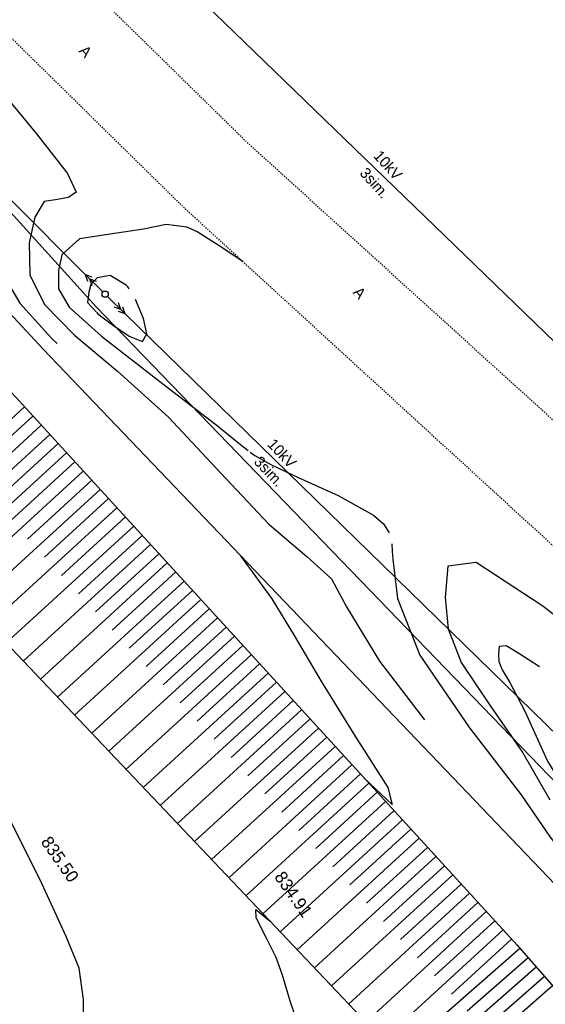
# Model space of a CAD drawing. Header units: millimetres. Extents: x 405709 to 406552, y 4254722 to 4255885.
# Tile 14 of 48: x 406401 to 406443, y 4254871 to 4254950. Entities that reach past the tile are written whole.
import ezdxf

# ---------------------------------------------------------------- set-up
doc = ezdxf.new("R2010")
doc.units = ezdxf.units.MM
doc.header["$LTSCALE"] = 0.5
for name, pattern in [('CONTI', [0]), ('Д_ТРОТ_ТРУБА', [3, 1.5, -1.5]), ('ДОРОГИ_СТРОЯЩ', [9, 8, -1])]:
    doc.linetypes.add(name, pattern=pattern)
for name, color, linetype in [('(007) Здания', 7, 'Continuous'), ('(013) Газопровод', 30, 'ИК_Газопровод -------г--------'), ('(022) Возд. Линии', 7, 'Continuous'), ('(025) Дорога', 7, 'Continuous'), ('(031) Горизонтали', 42, 'Continuous'), ('(035) Откосы', 7, 'Continuous'), ('PI_OTDEFAULT', 172, 'CONTI')]:
    doc.layers.add(name, color=color, linetype=linetype)
doc.layers.add('(032) Горизонтали утолщенные', color=32, linetype='Continuous', lineweight=30)
doc.styles.add('BM-431', font='txt')
doc.styles.get("Standard").update_dxf_attribs({"font": 'arial.ttf'})
doc.linetypes.add('GAZ_VOZDUSH', pattern='A,1,-2,["~",Standard,S=3,R=0,X=-1.5,Y=-1.5],-1,10', length=14)
doc.linetypes.add('ИК_Газопровод -------г--------', pattern='A,9,-0.6,["Г",Standard,S=1.2,R=0,X=0,Y=-0.6],-1.2', length=10.8)
doc.linetypes.add('ОТКОСЫ_НЕУКР1', pattern='A,0.5,["|",Standard,S=-1.2,R=0,X=0,Y=1.2],1,["|",Standard,S=-0.5,R=0,X=0,Y=0.5],0.5', length=2)

# ---------------------------------------------------------------- blocks, each defined once
blk = doc.blocks.new('strela1')
at = {"layer": '(022) Возд. Линии'}
for p, q in [((-2, 0), (-1.5, 0.25)), ((0, 0), (-2, 0)), ((-2, 0), (-1.5, -0.25)), ((-1.5, 0), (-1, 0.25)), ((-1.5, 0), (-1, -0.25))]:
    blk.add_line(p, q, dxfattribs=at)
blk = doc.blocks.new('strela2')
at = {"layer": '(022) Возд. Линии'}
for p, q in [((0, 0), (2, 0)), ((1.5, 0), (1, 0.25)), ((1.5, 0), (1, -0.25)), ((2, 0), (1.5, 0.25)), ((2, 0), (1.5, -0.25))]:
    blk.add_line(p, q, dxfattribs=at)
blk = doc.blocks.new('STOLB')
at = {"layer": '(022) Возд. Линии'}
blk.add_circle((0, 0), 0.25, dxfattribs=at)

msp = doc.modelspace()

# ---------------------------------------------------------------- linework, layer by layer
at = {"layer": '(007) Здания'}
msp.add_lwpolyline([(406250.984, 4255095.9), (406286.737, 4255049.889), (406295.757, 4255039.999), (406311.957, 4255022.029), (406318.687, 4255015.219), (406318.687, 4255015.219), (406325.407, 4255008.739), (406325.407, 4255008.739), (406355.767, 4254964.109), (406378.147, 4254935.739), (406378.147, 4254935.739), (406384.767, 4254938.499), (406399.167, 4254921.379), (406440.917, 4254875.769), (406458.227, 4254855.979), (406458.227, 4254855.979), (406458.227, 4254855.979), (406490.127, 4254821.649), (406504.297, 4254810.779), (406507.173, 4254808.849), (406527.727, 4254795.059), (406532.94, 4254789.088)], dxfattribs=at)
at = {"layer": '(013) Газопровод', "linetype": 'GAZ_VOZDUSH', "ltscale": 0.1, "flags": 128}
msp.add_lwpolyline([(405795.032, 4255855.358), (405794.965, 4255851.089), (405820.825, 4255796.919), (405845.737, 4255767.599), (405853.407, 4255759.449), (405874.177, 4255735.379), (405882.957, 4255723.389), (405901.149, 4255702.244), (405920.913, 4255680.446), (405929.377, 4255670.519), (405950.6, 4255645.324), (405988.506, 4255596.321), (406006.917, 4255570.939), (406043.149, 4255533.409), (406106.987, 4255462.669), (406127.107, 4255440.509), (406140.447, 4255362.659), (406150.767, 4255332.259), (406131.037, 4255325.589), (406156.057, 4255257.255), (406178.567, 4255199.289), (406192.407, 4255173.249), (406214.317, 4255146.799), (406218.807, 4255141.039), (406251.337, 4255103.819), (406291.847, 4255054.699), (406335.567, 4255005.629), (406337.087, 4255003.969), (406368.267, 4254969.819), (406407.117, 4254927.019), (406445.967, 4254886.799), (406445.967, 4254886.799), (406470.207, 4254860.189), (406472.017, 4254861.829), (406531.407, 4254800.609), (406536.733, 4254795.119)], dxfattribs=at)
at = {"layer": '(022) Возд. Линии', "elevation": -7.06}
msp.add_lwpolyline([(406402.14, 4254964.61), (406445.59, 4254922.596)], dxfattribs=at)
at = {"layer": '(025) Дорога', "linetype": 'Д_ТРОТ_ТРУБА', "ltscale": 0.1, "flags": 128}
for points in [[(405782.714, 4255860.237), (405783.467, 4255854.009), (405787.357, 4255836.299), (405796.387, 4255813.919), (405808.627, 4255795.739), (405843.717, 4255753.069), (405862.857, 4255731.199), (405891.097, 4255699.229), (405914.157, 4255672.749), (405943.537, 4255638.219), (405980.327, 4255590.229), (406010.067, 4255552.289), (406064.577, 4255491.749), (406108.757, 4255440.899), (406113.177, 4255434.059), (406118.117, 4255421.019), (406120.847, 4255408.439), (406126.977, 4255365.989), (406137.207, 4255327.489), (406160.857, 4255259.219), (406178.707, 4255213.809), (406200.097, 4255174.459), (406222.737, 4255145.749), (406254.787, 4255104.899), (406294.707, 4255057.739), (406338.637, 4255007.089), (406369.807, 4254978.529), (406414.237, 4254934.909), (406453.887, 4254898.609), (406488.527, 4254862.469), (406540.017, 4254812.339), (406547.477, 4254805.076)], [(405792.411, 4255859.925), (405792.617, 4255857.579), (405794.347, 4255837.839), (405802.997, 4255818.099), (405814.957, 4255799.589), (405842.787, 4255764.929), (405849.207, 4255758.389), (405869.347, 4255735.769), (405896.647, 4255703.709), (405919.567, 4255678.089), (405948.627, 4255643.749), (405986.027, 4255594.959), (406015.497, 4255556.649), (406069.887, 4255496.469), (406113.847, 4255444.769), (406118.737, 4255436.369), (406128.097, 4255410.099), (406133.827, 4255367.759), (406143.437, 4255331.109), (406167.007, 4255262.319), (406185.657, 4255218.649), (406206.367, 4255178.479), (406227.337, 4255150.259), (406260.627, 4255109.139), (406299.967, 4255062.749), (406343.977, 4255012.439), (406373.417, 4254985.149), (406419.047, 4254940.389), (406457.257, 4254905.719), (406493.927, 4254868.269), (406544.007, 4254818.779), (406552.146, 4254810.736)]]:
    msp.add_lwpolyline(points, dxfattribs=at)
at = {"layer": '(031) Горизонтали'}
for points in [[(406370.467, 4254961.509, 605), (406370.597, 4254961.369, 605), (406370.737, 4254961.239, 605), (406373.147, 4254958.899, 605), (406375.707, 4254956.669, 605), (406377.477, 4254955.439, 605), (406378.587, 4254954.919, 605), (406379.487, 4254954.519, 605), (406380.947, 4254953.649, 605), (406383.547, 4254951.909, 605), (406386.507, 4254949.749, 605), (406389.027, 4254947.579, 605), (406391.527, 4254945.009, 605), (406394.417, 4254941.719, 605), (406396.997, 4254938.639, 605), (406398.497, 4254936.599, 605), (406398.987, 4254934.929, 605), (406398.907, 4254932.779, 605), (406399.297, 4254930.149, 605), (406400.977, 4254927.319, 605), (406403.227, 4254924.809, 605), (406403.617, 4254924.429, 605), (406403.997, 4254924.059, 605)], [(406394.957, 4254949.459, 604.5), (406396.917, 4254947.309, 604.5), (406398.917, 4254944.979, 604.5), (406402.337, 4254940.909, 604.5), (406404.817, 4254937.719, 604.5), (406405.497, 4254936.219, 604.5), (406404.897, 4254935.789, 604.5), (406403.847, 4254935.609, 604.5), (406402.927, 4254935.459, 604.5), (406402.187, 4254934.219, 604.5), (406401.747, 4254932.149, 604.5), (406401.777, 4254929.579, 604.5), (406402.967, 4254927.189, 604.5), (406405.387, 4254924.739, 604.5), (406408.837, 4254921.839, 604.5), (406412.917, 4254918.149, 604.5), (406417.127, 4254913.659, 604.5), (406420.987, 4254909.569, 604.5), (406424.037, 4254906.979, 604.5), (406426.017, 4254905.189, 604.5), (406427.227, 4254902.939, 604.5), (406429.857, 4254898.569, 604.5), (406433.488, 4254893.874, 604.5)], [(406409.757, 4254928.469, 603.5), (406409.647, 4254928.609, 603.5), (406409.537, 4254928.739, 603.5), (406408.237, 4254929.519, 603.5), (406407.187, 4254929.349, 603.5), (406406.687, 4254928.799, 603.5), (406406.517, 4254928.189, 603.5), (406406.417, 4254927.349, 603.5), (406407.117, 4254926.599, 603.5)], [(406407.247, 4254926.459, 603.5), (406408.427, 4254925.569, 603.5), (406409.777, 4254924.659, 603.5), (406410.827, 4254924.219, 603.5), (406411.197, 4254924.839, 603.5), (406410.917, 4254926.079, 603.5), (406410.287, 4254927.589, 603.5)], [(406407.137, 4254926.579, 603.5), (406407.247, 4254926.459, 603.5)], [(406406.097, 4254867.139, 597.5), (406406.087, 4254871.409, 597.5), (406405.747, 4254873.939, 597.5), (406404.717, 4254876.469, 597.5), (406402.757, 4254880.719, 597.5), (406399.897, 4254886.469, 597.5), (406396.367, 4254892.839, 597.5), (406392.967, 4254898.229, 597.5), (406390.457, 4254901.429, 597.5), (406388.757, 4254903.659, 597.5), (406387.497, 4254906.439, 597.5), (406385.927, 4254910.239, 597.5), (406383.857, 4254914.579, 597.5), (406383.687, 4254916.439, 597.5), (406386.482, 4254914.153, 597.5)], [(406418.717, 4254907.035, 605), (406421.217, 4254903.579, 605), (406423.017, 4254900.629, 605), (406425.127, 4254897.049, 605), (406427.807, 4254892.719, 605), (406430.527, 4254888.439, 605), (406430.877, 4254887.079, 605), (406428.616, 4254889.208, 605)], [(406448.547, 4254898.639, 603.5), (406442.997, 4254902.999, 603.5), (406437.627, 4254906.499, 603.5), (406435.367, 4254906.189, 603.5), (406435.147, 4254903.679, 603.5), (406435.377, 4254901.169, 603.5), (406436.417, 4254898.459, 603.5), (406438.727, 4254895.039, 603.5), (406441.387, 4254891.209, 603.5), (406443.547, 4254887.449, 603.5)], [(406442.707, 4254898.129, 603), (406441.067, 4254899.179, 603), (406440.027, 4254899.809, 603), (406439.477, 4254899.739, 603), (406439.417, 4254899.139, 603), (406439.457, 4254898.539, 603), (406439.707, 4254897.879, 603), (406440.347, 4254896.849, 603), (406441.527, 4254894.569, 603), (406443.367, 4254890.539, 603), (406445.947, 4254886.279, 603), (406449.137, 4254883.429, 603), (406452.017, 4254881.999, 603)], [(406424.387, 4254866.379, 597), (406422.717, 4254871.189, 597), (406422.067, 4254873.369, 597), (406421.567, 4254874.779, 597), (406420.857, 4254876.239, 597), (406419.957, 4254877.959, 597), (406419.947, 4254878.639, 597), (406421.075, 4254877.7, 597)]]:
    msp.add_polyline3d(points, dxfattribs=at)
at = {"layer": '(032) Горизонтали утолщенные'}
for points in [[(406415.227, 4254933.019, 604), (406414.577, 4254933.339, 604), (406414.387, 4254933.419, 604), (406412.747, 4254933.629, 604), (406410.917, 4254933.259, 604), (406408.237, 4254932.849, 604), (406405.787, 4254932.469, 604), (406404.357, 4254931.199, 604), (406404.087, 4254929.929, 604), (406404.097, 4254928.469, 604), (406404.947, 4254926.979, 604), (406407.547, 4254924.669, 604), (406412.217, 4254921.019, 604), (406416.717, 4254917.559, 604), (406418.447, 4254916.189, 604), (406419.317, 4254915.479, 604)], [(406418.898, 4254930.642, 0), (406416.987, 4254931.919, 604), (406415.227, 4254933.019, 604)], [(406419.477, 4254915.359, 604), (406419.667, 4254915.219, 604), (406419.867, 4254915.079, 604), (406421.137, 4254914.359, 604), (406423.347, 4254913.319, 604), (406426.547, 4254911.869, 604), (406429.397, 4254910.299, 604), (406430.187, 4254909.589, 604), (406430.637, 4254908.859, 604)], [(406430.847, 4254907.979, 604), (406430.897, 4254907.409, 604), (406430.937, 4254906.749, 604), (406431.307, 4254903.609, 604), (406433.117, 4254899.049, 604), (406437.107, 4254893.229, 604), (406441.237, 4254887.849, 604), (406443.577, 4254884.439, 604), (406445.117, 4254882.449, 604), (406447.237, 4254880.809, 604), (406449.897, 4254878.609, 604), (406452.707, 4254875.399, 604), (406455.307, 4254872.329, 604), (406457.377, 4254870.539, 604), (406458.477, 4254869.369, 604), (406458.597, 4254867.749, 604), (406459.357, 4254864.889, 604), (406461.148, 4254861.989, 604)]]:
    msp.add_polyline3d(points, dxfattribs=at)
at = {"layer": '(035) Откосы', "linetype": 'ОТКОСЫ_НЕУКР1', "ltscale": 0.1, "flags": 128}
msp.add_lwpolyline([(406325.407, 4255008.739), (406331.177, 4255005.479), (406367.997, 4254961.209), (406402.847, 4254923.619), (406443.967, 4254880.649), (406466.077, 4254854.249), (406477.527, 4254842.129), (406510.517, 4254812.619)], dxfattribs=at)
at = {"linetype": 'Continuous'}
for p, q in [((406401.362, 4254918.981), (406396.155, 4254914.214)), ((406402.036, 4254918.244), (406391.635, 4254908.723)), ((406403.385, 4254916.771), (406393.01, 4254907.274)), ((406402.71, 4254917.508), (406397.516, 4254912.753)), ((406404.059, 4254916.035), (406398.878, 4254911.292)), ((406404.733, 4254915.298), (406394.385, 4254905.825)), ((406405.408, 4254914.562), (406400.24, 4254909.831)), ((406406.082, 4254913.825), (406395.76, 4254904.376)), ((406406.756, 4254913.088), (406401.602, 4254908.37)), ((406407.43, 4254912.352), (406397.135, 4254902.927)), ((406408.105, 4254911.615), (406402.963, 4254906.909)), ((406408.779, 4254910.879), (406398.51, 4254901.479)), ((406409.453, 4254910.142), (406404.325, 4254905.448)), ((406410.127, 4254909.405), (406399.885, 4254900.03)), ((406410.802, 4254908.669), (406405.687, 4254903.987)), ((406411.476, 4254907.932), (406401.26, 4254898.581)), ((406412.824, 4254906.459), (406402.635, 4254897.132)), ((406412.15, 4254907.196), (406407.049, 4254902.526)), ((406413.499, 4254905.722), (406408.41, 4254901.065)), ((406414.173, 4254904.986), (406404.01, 4254895.683)), ((406414.847, 4254904.249), (406409.772, 4254899.604)), ((406415.521, 4254903.513), (406405.385, 4254894.234)), ((406416.196, 4254902.776), (406411.134, 4254898.143)), ((406416.87, 4254902.039), (406406.76, 4254892.785)), ((406417.544, 4254901.303), (406412.496, 4254896.682)), ((406418.218, 4254900.566), (406408.135, 4254891.336)), ((406418.893, 4254899.83), (406413.857, 4254895.221)), ((406419.567, 4254899.093), (406409.51, 4254889.887)), ((406420.241, 4254898.357), (406415.219, 4254893.76)), ((406420.915, 4254897.62), (406410.885, 4254888.438)), ((406421.59, 4254896.883), (406416.581, 4254892.299)), ((406422.264, 4254896.147), (406412.26, 4254886.989)), ((406422.938, 4254895.41), (406417.943, 4254890.837)), ((406423.612, 4254894.674), (406413.635, 4254885.54)), ((406424.287, 4254893.937), (406419.304, 4254889.376)), ((406424.961, 4254893.2), (406415.01, 4254884.091)), ((406425.635, 4254892.464), (406420.666, 4254887.915)), ((406426.309, 4254891.727), (406416.385, 4254882.643)), ((406426.984, 4254890.991), (406422.028, 4254886.454)), ((406427.658, 4254890.254), (406417.76, 4254881.194)), ((406428.332, 4254889.517), (406423.39, 4254884.993)), ((406429.006, 4254888.781), (406419.135, 4254879.745)), ((406429.681, 4254888.044), (406424.751, 4254883.532)), ((406430.355, 4254887.308), (406420.51, 4254878.296)), ((406431.029, 4254886.571), (406426.113, 4254882.071)), ((406431.703, 4254885.834), (406421.885, 4254876.847)), ((406433.052, 4254884.361), (406423.26, 4254875.398)), ((406432.378, 4254885.098), (406427.475, 4254880.61)), ((406433.726, 4254883.625), (406428.837, 4254879.149)), ((406434.4, 4254882.888), (406424.635, 4254873.949)), ((406435.075, 4254882.151), (406430.199, 4254877.688)), ((406435.749, 4254881.415), (406426.01, 4254872.5)), ((406436.423, 4254880.678), (406431.56, 4254876.227)), ((406437.097, 4254879.942), (406427.385, 4254871.051)), ((406437.772, 4254879.205), (406432.922, 4254874.766)), ((406438.446, 4254878.469), (406428.76, 4254869.602)), ((406439.12, 4254877.732), (406434.284, 4254873.305)), ((406439.794, 4254876.995), (406430.135, 4254868.153)), ((406440.469, 4254876.259), (406435.646, 4254871.844)), ((406441.137, 4254875.517), (406431.307, 4254866.918)), ((406441.795, 4254874.765), (406436.895, 4254870.479)), ((406442.452, 4254874.014), (406432.683, 4254865.469)), ((406443.11, 4254873.262), (406438.24, 4254869.003)), ((406443.767, 4254872.511), (406434.059, 4254864.019))]:
    msp.add_line(p, q, dxfattribs=at)
msp.add_lwpolyline([(406244.602, 4255090.871), (406298.277, 4255019.909), (406319.347, 4255003.119), (406350.447, 4254959.319), (406379.577, 4254921.429), (406469.797, 4254826.359), (406527.837, 4254786.959), (406530.646, 4254784.126)], dxfattribs=at)
at = {"linetype": 'Continuous', "elevation": -7.03}
for points in [[(406370.846, 4254965.143), (406406.226, 4254929.6)], [(406409.45, 4254926.457), (406445.406, 4254891.41)]]:
    msp.add_lwpolyline(points, dxfattribs=at)

# ---------------------------------------------------------------- block references
at = {"layer": '(022) Возд. Линии', "rotation": 135.7331016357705}
for name, p in [('strela2', (406407.658, 4254928.204, -8.26)), ('STOLB', (406407.837, 4254928.029, -8.26)), ('strela1', (406408.017, 4254927.853, -8.26))]:
    msp.add_blockref(name, p, dxfattribs=at)

# ---------------------------------------------------------------- texts
at = {"layer": '(022) Возд. Линии', "style": 'BM-431'}
for s, rotation, p in [('10kV', 312.04912, (406429.327, 4254939.082, 1212.594)), ('3sim.', 312.04912, (406428.217, 4254937.701, 1212.594)), ('10kV', 313.3166, (406420.802, 4254915.926, 1212.624)), ('3sim.', 313.3166, (406419.722, 4254914.52, 1212.624))]:
    msp.add_text(s, height=0.875, rotation=rotation, dxfattribs=at).set_placement(p)
at = {"layer": '(025) Дорога', "linetype": 'ДОРОГИ_СТРОЯЩ', "style": 'BM-431'}
for p in [(406405.683, 4254947.513), (406427.685, 4254928.135)]:
    msp.add_text('A', height=0.875, rotation=312.33825, dxfattribs=at).set_placement(p)
at = {"layer": 'PI_OTDEFAULT', "color": 250, "ltscale": 3, "style": 'BM-431'}
for s, p in [('835.50', (406402.628, 4254884.061)), ('834.91', (406421.378, 4254881.251))]:
    msp.add_text(s, height=1, rotation=305, dxfattribs=at).set_placement(p)

doc.saveas('drawing.dxf')
